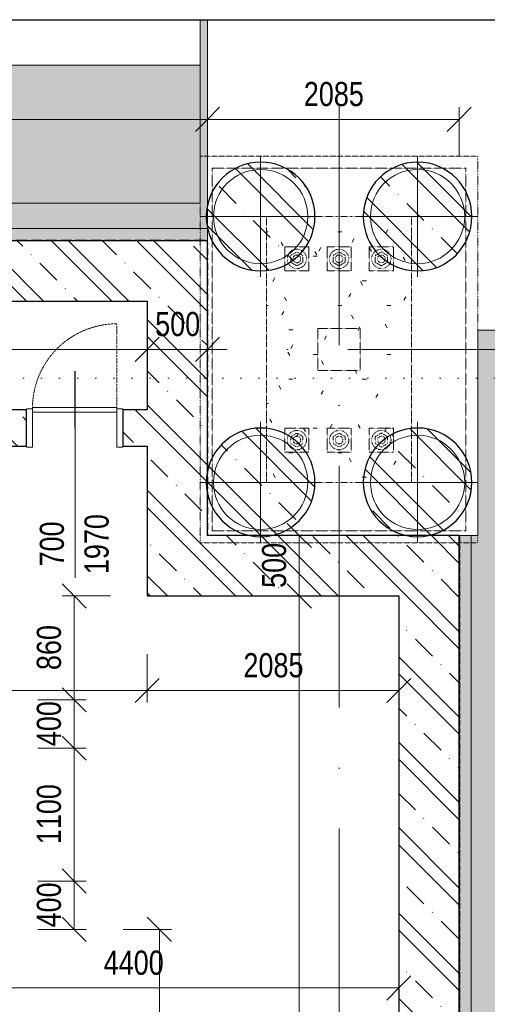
# Model space of a CAD drawing. Header units: millimetres. Extents: x 75701 to 402820, y 135 to 33652.
# Tile 51 of 52: x 392063 to 395936, y 23070 to 31219. Entities that reach past the tile are written whole.
import ezdxf

# ---------------------------------------------------------------- set-up
doc = ezdxf.new("R2010")
doc.units = ezdxf.units.MM
for name, pattern in [('A_CARA_07', [7, 5, -2]), ('A_CARA_15', [7.6, 5, -1.3, 0, -1.3]), ('A_CARA_17', [10, 2, -1, 1, -1, 2, -3]), ('B_CARA_12', [2.6, 1, -0.8, 0, -0.8]), ('Tečkovaná 1_5mm', [150, 0, -150]), ('Čerchovaná 20mm', [3000, 2000, -500, 0, -500])]:
    doc.linetypes.add(name, pattern=pattern)
for name, color, linetype, lineweight in [('CA_DVERE', 7, 'Continuous', 13), ('CA_DVERE25', 7, 'A_CARA_17', 9), ('CA_KOTY', 3, 'Continuous', 9), ('CA_KOTY-100', 3, 'Continuous', 9), ('CA_OSY', 5, 'A_CARA_15', 9), ('CA_PODLAHA25', 7, 'Continuous', 13), ('CA_POHHRA18', 9, 'Continuous', 9), ('CA_POHHRA25', 7, 'Continuous', 13), ('CA_POPISDVERE', 3, 'Continuous', 9), ('CA_REZY', 1, 'Continuous', 25), ('CA_REZYZNACKY', 1, 'Continuous', 9), ('CA_SRAFY', 9, 'Continuous', 25), ('CA_ZAKLADY25', 7, 'Continuous', 13), ('CA_ZAKLADY5', 1, 'Continuous', 25), ('Konstrukční přípoje', 7, 'Continuous', 13), ('Terénní útvar', 7, 'Continuous', 13)]:
    doc.layers.add(name, color=color, linetype=linetype, lineweight=lineweight)
doc.styles.add('Arial_2', font='arial.ttf', dxfattribs={"width": 0.8, "height": 200})
doc.dimstyles.new('HP_Přímá_-_2_mm_Ariel_1-100', dxfattribs={"dimscale": 304.8, "dimtxt": 204.05188, "dimasz": 0.656168, "dimexe": 0.328084, "dimexo": 0.0625, "dimgap": 0.164042, "dimtad": 1, "dimdec": 0, "dimzin": 0, "dimdsep": 46, "dimtxsty": 'Arial_2', "dimblk1": 'OBLIQUE', "dimblk2": 'OBLIQUE', "dimsah": 1, "dimcen": 0.09, "dimazin": 0, "dimtfac": 1, "dimtdec": 4, "dimtix": 1, "dimtmove": 0, "dimatfit": 3, "dimfxl": 0.984252, "dimfxlon": 1, "dimtvp": 1, "dimtolj": 1, "dimtzin": 0, "dimarcsym": 2})
pattern_1 = [(135, (244938.9, 0), (-353.5534, -353.5534), []), (135, (245080.3, 0), (-353.5534, -353.5534), []), (135, (245363.14, 0), (-494.9747, -212.132), [200, -100, 3.353, -96.647])]

# ---------------------------------------------------------------- blocks, each defined once
blk = doc.blocks.new('M_Šroub HPM-E - 64_E-1759689-PŮDORYS ZÁKLADŮ PECE V ÚROVNI -3_400')
at = {"layer": 'Konstrukční přípoje', "color": 253, "linetype": 'B_CARA_12'}
for p, q in [((100, 100), (-100, 100)), ((-100, 100), (-100, -100)), ((-100, -100), (-100, 100)), ((-100, 100), (100, 100)), ((100, -100), (100, 100)), ((100, 100), (100, -100)), ((0, 57.7), (-50, 28.9)), ((0, 57.7), (-50, 28.9)), ((-50, 28.9), (0, 57.7)), ((0, 57.7), (-50, 28.9)), ((-50, 28.9), (-50, -28.9)), ((-50, 28.9), (-50, -28.9)), ((-50, -28.9), (-50, 28.9)), ((-50, 28.9), (-50, -28.9)), ((50, 28.9), (0, 57.7)), ((50, 28.9), (0, 57.7)), ((0, 57.7), (50, 28.9)), ((50, 28.9), (0, 57.7)), ((50, -28.9), (50, 28.9)), ((50, -28.9), (50, 28.9)), ((50, 28.9), (50, -28.9)), ((50, -28.9), (50, 28.9)), ((-50, -28.9), (0, -57.7)), ((-50, -28.9), (0, -57.7)), ((0, -57.7), (-50, -28.9)), ((-50, -28.9), (0, -57.7)), ((0, -57.7), (50, -28.9)), ((0, -57.7), (50, -28.9)), ((50, -28.9), (0, -57.7)), ((0, -57.7), (50, -28.9)), ((-100, -100), (100, -100)), ((100, -100), (-100, -100))]:
    blk.add_line(p, q, dxfattribs=at)
for radius, start, end in [(80, 360, 180), (80, 0, 180), (80, 360, 180), (80, 0, 180), (32, 0, 180), (32, 360, 180), (32, 0, 180), (32, 0, 180), (32, 0, 180), (32, 0, 180), (32, 0, 180), (32, 0, 180), (80, 180, 360), (80, 180, 360), (80, 180, 360), (80, 180, 360), (32, 180, 360), (32, 180, 360), (32, 180, 360), (32, 180, 360), (32, 180, 360), (32, 180, 360), (32, 180, 360), (32, 180, 360)]:
    blk.add_arc((0, 0), radius, start, end, dxfattribs=at)
blk = doc.blocks.new('M_Šroub HPM-E - 64_E-1789374-PŮDORYS ZÁKLADŮ PECE V ÚROVNI -3_400')
at = {"layer": 'Konstrukční přípoje', "color": 253, "linetype": 'B_CARA_12'}
for p, q in [((100, 100), (-100, 100)), ((-100, 100), (-100, -100)), ((-100, -100), (-100, 100)), ((-100, 100), (100, 100)), ((100, -100), (100, 100)), ((100, 100), (100, -100)), ((0, 57.7), (-50, 28.9)), ((0, 57.7), (-50, 28.9)), ((-50, 28.9), (0, 57.7)), ((0, 57.7), (-50, 28.9)), ((-50, 28.9), (-50, -28.9)), ((-50, 28.9), (-50, -28.9)), ((-50, -28.9), (-50, 28.9)), ((-50, 28.9), (-50, -28.9)), ((50, 28.9), (0, 57.7)), ((50, 28.9), (0, 57.7)), ((0, 57.7), (50, 28.9)), ((50, 28.9), (0, 57.7)), ((50, -28.9), (50, 28.9)), ((50, -28.9), (50, 28.9)), ((50, 28.9), (50, -28.9)), ((50, -28.9), (50, 28.9)), ((-50, -28.9), (0, -57.7)), ((-50, -28.9), (0, -57.7)), ((0, -57.7), (-50, -28.9)), ((-50, -28.9), (0, -57.7)), ((0, -57.7), (50, -28.9)), ((0, -57.7), (50, -28.9)), ((50, -28.9), (0, -57.7)), ((0, -57.7), (50, -28.9)), ((-100, -100), (100, -100)), ((100, -100), (-100, -100))]:
    blk.add_line(p, q, dxfattribs=at)
for radius, start, end in [(80, 0, 180), (80, 0, 180), (80, 180, 360), (80, 180, 0), (32, 0, 180), (32, 0, 180), (32, 0, 180), (32, 0, 180), (32, 0, 180), (32, 0, 180), (32, 180, 360), (32, 180, 360), (32, 180, 360), (32, 180, 0), (32, 180, 360), (32, 180, 360)]:
    blk.add_arc((0, 0), radius, start, end, dxfattribs=at)
blk = doc.blocks.new('pilota 600 mm - D_900_780-2142286-PŮDORYS ZÁKLADŮ PECE V ÚROVNI -3_400')
at = {"layer": 'CA_POHHRA18'}
for q in [(0, 500), (-500, 0), (0, -500), (500, 0)]:
    blk.add_line((0, 0), q, dxfattribs=at)
blk = doc.blocks.new('pilota 600 mm - D_900_780-2142287-PŮDORYS ZÁKLADŮ PECE V ÚROVNI -3_400')
at = {"layer": 'CA_POHHRA18'}
for q in [(0, 500), (-500, 0), (500, 0), (0, -500)]:
    blk.add_line((0, 0), q, dxfattribs=at)
blk = doc.blocks.new('HP_Jednokridle-oboustrana-zaruben1 - 700x1970-2806729-PŮDORYS ZÁKLADŮ PECE V ÚROVNI -3_400')
at = {"layer": 'CA_DVERE'}
for p, q in [((-420, 158), (-370, 158)), ((-420, -158), (-420, 158)), ((-370, 158), (-370, -158)), ((-370, -150), (-370, 150)), ((330, 158), (380, 158)), ((330, -158.5), (330, 158)), ((330, -150), (330, 150)), ((380, 158), (380, -158.5)), ((-370, -158), (-420, -158)), ((-370, -130), (330, -130)), ((-370, -170), (-370, -157)), ((380, -158.5), (330, -158.5)), ((330, -170), (330, -158.5)), ((330, -170), (-370, -170))]:
    blk.add_line(p, q, dxfattribs=at)
at = {"layer": 'CA_DVERE25'}
blk.add_line((-370, -170), (-370, -862.5), dxfattribs=at)
blk.add_arc((-370, -162.5), 700, 270, 0, dxfattribs=at)
blk = doc.blocks.new('DIMBLOCK116-PŮDORYS ZÁKLADŮ PECE V ÚROVNI -3_400')
at = {"layer": 'CA_KOTY-100'}
for p, q in [((387203.9, 25666.9), (387203.9, 25966.9)), ((393118.9, 25666.9), (393118.9, 25966.9)), ((387203.9, 25666.9), (387303.9, 25766.9)), ((393118.9, 25666.9), (393218.9, 25766.9)), ((387203.9, 25666.9), (387103.9, 25566.9)), ((387203.9, 25666.9), (393118.9, 25666.9)), ((387203.9, 25666.9), (387203.9, 25566.9)), ((393118.9, 25666.9), (393018.9, 25566.9)), ((393118.9, 25666.9), (393118.9, 25566.9))]:
    blk.add_line(p, q, dxfattribs=at)
at = {"layer": 'CA_KOTY-100', "color": 0, "insert": (389916.6, 25976.5), "char_height": 200, "width": 587.669, "attachment_point": 1, "line_spacing_factor": 0.941778, "style": 'Arial_2'}
blk.add_mtext('5915', dxfattribs=at)
blk = doc.blocks.new('_Oblique')
at = {"color": 0, "linetype": 'ByBlock', "lineweight": -2}
blk.add_line((-0.5, -0.5), (0.5, 0.5), dxfattribs=at)
blk = doc.blocks.new('DIMBLOCK117-PŮDORYS ZÁKLADŮ PECE V ÚROVNI -3_400')
at = {"layer": 'CA_KOTY-100'}
for p, q in [((393118.9, 25666.9), (393118.9, 25966.9)), ((395203.9, 25666.9), (395203.9, 25966.9)), ((393118.9, 25666.9), (393218.9, 25766.9)), ((395203.9, 25666.9), (395303.9, 25766.9)), ((393118.9, 25666.9), (393018.9, 25566.9)), ((393118.9, 25666.9), (395203.9, 25666.9)), ((393118.9, 25666.9), (393118.9, 25566.9)), ((395203.9, 25666.9), (395103.9, 25566.9)), ((395203.9, 25666.9), (395203.9, 25566.9))]:
    blk.add_line(p, q, dxfattribs=at)
at = {"layer": 'CA_KOTY-100', "color": 0, "insert": (393916.6, 25976.5), "char_height": 200, "width": 587.669, "attachment_point": 1, "line_spacing_factor": 0.941778, "style": 'Arial_2'}
blk.add_mtext('2085', dxfattribs=at)
blk = doc.blocks.new('DIMBLOCK118-PŮDORYS ZÁKLADŮ PECE V ÚROVNI -3_400')
at = {"layer": 'CA_KOTY-100'}
for p, q in [((394379.4, 26949.9), (394279.4, 27049.9)), ((394379.4, 26949.9), (394079.4, 26949.9)), ((394379.4, 26449.9), (394379.4, 26949.9)), ((394379.4, 26949.9), (394479.4, 26849.9)), ((394379.4, 26949.9), (394479.4, 26949.9)), ((394379.4, 26449.9), (394279.4, 26549.9)), ((394379.4, 26449.9), (394079.4, 26449.9)), ((394379.4, 26449.9), (394479.4, 26349.9)), ((394379.4, 26449.9), (394479.4, 26449.9))]:
    blk.add_line(p, q, dxfattribs=at)
at = {"layer": 'CA_KOTY-100', "color": 0, "insert": (394069.8, 26516.3), "char_height": 200, "width": 440.752, "attachment_point": 1, "rotation": 90, "line_spacing_factor": 0.941778, "style": 'Arial_2'}
blk.add_mtext('500', dxfattribs=at)
blk = doc.blocks.new('DIMBLOCK131-PŮDORYS ZÁKLADŮ PECE V ÚROVNI -3_400')
at = {"layer": 'CA_KOTY-100'}
for p, q in [((386703.9, 30394.7), (386803.9, 30494.7)), ((386703.9, 30394.7), (386703.9, 30494.7)), ((393618.9, 30394.7), (393718.9, 30494.7)), ((393618.9, 30394.7), (393618.9, 30494.7)), ((386703.9, 30394.7), (386603.9, 30294.7)), ((386703.9, 30394.7), (393618.9, 30394.7)), ((386703.9, 30394.7), (386703.9, 30094.7)), ((393618.9, 30394.7), (393518.9, 30294.7)), ((393618.9, 30394.7), (393618.9, 30094.7))]:
    blk.add_line(p, q, dxfattribs=at)
at = {"layer": 'CA_KOTY-100', "color": 0, "insert": (389916.6, 30704.3), "char_height": 200, "width": 587.669, "attachment_point": 1, "line_spacing_factor": 0.941778, "style": 'Arial_2'}
blk.add_mtext('6915', dxfattribs=at)
blk = doc.blocks.new('DIMBLOCK132-PŮDORYS ZÁKLADŮ PECE V ÚROVNI -3_400')
at = {"layer": 'CA_KOTY-100'}
for p, q in [((393618.9, 30394.7), (393718.9, 30494.7)), ((393618.9, 30394.7), (393618.9, 30494.7)), ((395703.9, 30394.7), (395803.9, 30494.7)), ((395703.9, 30394.7), (395703.9, 30494.7)), ((393618.9, 30394.7), (393518.9, 30294.7)), ((393618.9, 30394.7), (395703.9, 30394.7)), ((393618.9, 30394.7), (393618.9, 30094.7)), ((395703.9, 30394.7), (395603.9, 30294.7)), ((395703.9, 30394.7), (395703.9, 30094.7))]:
    blk.add_line(p, q, dxfattribs=at)
at = {"layer": 'CA_KOTY-100', "color": 0, "insert": (394416.6, 30704.3), "char_height": 200, "width": 587.669, "attachment_point": 1, "line_spacing_factor": 0.941778, "style": 'Arial_2'}
blk.add_mtext('2085', dxfattribs=at)
blk = doc.blocks.new('DIMBLOCK134-PŮDORYS ZÁKLADŮ PECE V ÚROVNI -3_400')
at = {"layer": 'CA_KOTY-100'}
for p, q in [((393118.9, 28490.9), (393118.9, 28790.9)), ((393618.9, 28490.9), (393618.9, 28790.9)), ((393118.9, 28490.9), (393218.9, 28590.9)), ((393618.9, 28490.9), (393718.9, 28590.9)), ((393118.9, 28490.9), (393018.9, 28390.9)), ((393118.9, 28490.9), (393618.9, 28490.9)), ((393118.9, 28490.9), (393118.9, 28390.9)), ((393618.9, 28490.9), (393518.9, 28390.9)), ((393618.9, 28490.9), (393618.9, 28390.9))]:
    blk.add_line(p, q, dxfattribs=at)
at = {"layer": 'CA_KOTY-100', "color": 0, "insert": (393185.3, 28800.5), "char_height": 200, "width": 440.752, "attachment_point": 1, "line_spacing_factor": 0.941778, "style": 'Arial_2'}
blk.add_mtext('500', dxfattribs=at)
blk = doc.blocks.new('DIMBLOCK141-PŮDORYS ZÁKLADŮ PECE V ÚROVNI -3_400')
at = {"layer": 'CA_KOTY-100'}
for p, q in [((392514.6, 24089.9), (392414.6, 24189.9)), ((392514.6, 24089.9), (392214.6, 24089.9)), ((392514.6, 23689.9), (392514.6, 24089.9)), ((392514.6, 24089.9), (392614.6, 23989.9)), ((392514.6, 24089.9), (392614.6, 24089.9)), ((392514.6, 23689.9), (392414.6, 23789.9)), ((392514.6, 23689.9), (392214.6, 23689.9)), ((392514.6, 23689.9), (392614.6, 23589.9)), ((392514.6, 23689.9), (392614.6, 23689.9))]:
    blk.add_line(p, q, dxfattribs=at)
at = {"layer": 'CA_KOTY-100', "color": 0, "insert": (392205, 23706.2), "char_height": 200, "width": 440.752, "attachment_point": 1, "rotation": 90, "line_spacing_factor": 0.941778, "style": 'Arial_2'}
blk.add_mtext('400', dxfattribs=at)
blk = doc.blocks.new('DIMBLOCK142-PŮDORYS ZÁKLADŮ PECE V ÚROVNI -3_400')
at = {"layer": 'CA_KOTY-100'}
for p, q in [((392514.6, 25189.9), (392414.6, 25289.9)), ((392514.6, 25189.9), (392214.6, 25189.9)), ((392514.6, 24089.9), (392514.6, 25189.9)), ((392514.6, 25189.9), (392614.6, 25089.9)), ((392514.6, 25189.9), (392614.6, 25189.9)), ((392514.6, 24089.9), (392414.6, 24189.9)), ((392514.6, 24089.9), (392214.6, 24089.9)), ((392514.6, 24089.9), (392614.6, 23989.9)), ((392514.6, 24089.9), (392614.6, 24089.9))]:
    blk.add_line(p, q, dxfattribs=at)
at = {"layer": 'CA_KOTY-100', "color": 0, "insert": (392205, 24395), "char_height": 200, "width": 587.669, "attachment_point": 1, "rotation": 90, "line_spacing_factor": 0.941778, "style": 'Arial_2'}
blk.add_mtext('1100', dxfattribs=at)
blk = doc.blocks.new('DIMBLOCK143-PŮDORYS ZÁKLADŮ PECE V ÚROVNI -3_400')
at = {"layer": 'CA_KOTY-100'}
for p, q in [((392514.6, 25589.9), (392414.6, 25689.9)), ((392514.6, 25589.9), (392214.6, 25589.9)), ((392514.6, 25189.9), (392514.6, 25589.9)), ((392514.6, 25589.9), (392614.6, 25489.9)), ((392514.6, 25589.9), (392614.6, 25589.9)), ((392514.6, 25189.9), (392414.6, 25289.9)), ((392514.6, 25189.9), (392214.6, 25189.9)), ((392514.6, 25189.9), (392614.6, 25089.9)), ((392514.6, 25189.9), (392614.6, 25189.9))]:
    blk.add_line(p, q, dxfattribs=at)
at = {"layer": 'CA_KOTY-100', "color": 0, "insert": (392205, 25206.3), "char_height": 200, "width": 440.752, "attachment_point": 1, "rotation": 90, "line_spacing_factor": 0.941778, "style": 'Arial_2'}
blk.add_mtext('400', dxfattribs=at)
blk = doc.blocks.new('DIMBLOCK144-PŮDORYS ZÁKLADŮ PECE V ÚROVNI -3_400')
at = {"layer": 'CA_KOTY-100'}
for p, q in [((392514.6, 26449.9), (392414.6, 26549.9)), ((392514.6, 26449.9), (392414.6, 26449.9)), ((392514.6, 26449.9), (392514.6, 25589.9)), ((392514.6, 26449.9), (392614.6, 26349.9)), ((392514.6, 26449.9), (392814.6, 26449.9)), ((392514.6, 25589.9), (392414.6, 25689.9)), ((392514.6, 25589.9), (392214.6, 25589.9)), ((392514.6, 25589.9), (392614.6, 25489.9)), ((392514.6, 25589.9), (392614.6, 25589.9))]:
    blk.add_line(p, q, dxfattribs=at)
at = {"layer": 'CA_KOTY-100', "color": 0, "insert": (392205, 25836.3), "char_height": 200, "width": 440.752, "attachment_point": 1, "rotation": 90, "line_spacing_factor": 0.941778, "style": 'Arial_2'}
blk.add_mtext('860', dxfattribs=at)
blk = doc.blocks.new('HP_Popis dveri - Na konci 2-411454-PŮDORYS ZÁKLADŮ PECE V ÚROVNI -3_400')
at = {"layer": 'CA_POPISDVERE'}
blk.add_line((0, 8.783), (0, -8.313), dxfattribs=at)
blk = doc.blocks.new('DIMBLOCK196-PŮDORYS ZÁKLADŮ PECE V ÚROVNI -3_400')
at = {"layer": 'CA_KOTY-100'}
for p, q in [((393220.2, 23689.9), (393120.2, 23789.9)), ((393220.2, 23689.9), (392920.2, 23689.9)), ((393220.2, 20189.9), (393220.2, 23689.9)), ((393220.2, 23689.9), (393320.2, 23589.9)), ((393220.2, 23689.9), (393320.2, 23689.9)), ((393220.2, 20189.9), (393120.2, 20289.9)), ((393220.2, 20189.9), (392920.2, 20189.9)), ((393220.2, 20189.9), (393320.2, 20089.9)), ((393220.2, 20189.9), (393320.2, 20189.9))]:
    blk.add_line(p, q, dxfattribs=at)
at = {"layer": 'CA_KOTY-100', "color": 0, "insert": (392910.5, 21695), "char_height": 200, "width": 587.669, "attachment_point": 1, "rotation": 90, "line_spacing_factor": 0.941778, "style": 'Arial_2'}
blk.add_mtext('3500', dxfattribs=at)
blk = doc.blocks.new('DIMBLOCK201-PŮDORYS ZÁKLADŮ PECE V ÚROVNI -3_400')
at = {"layer": 'CA_KOTY-100'}
for p, q in [((394379.4, 26449.9), (394279.4, 26549.9)), ((394379.4, 26449.9), (394279.4, 26449.9)), ((394379.4, 26449.9), (394379.4, 18939.9)), ((394379.4, 26449.9), (394479.4, 26349.9)), ((394379.4, 26449.9), (394679.4, 26449.9)), ((394379.4, 18939.9), (394279.4, 19039.9)), ((394379.4, 18939.9), (394279.4, 18939.9)), ((394379.4, 18939.9), (394479.4, 18839.9)), ((394379.4, 18939.9), (394679.4, 18939.9))]:
    blk.add_line(p, q, dxfattribs=at)
at = {"layer": 'CA_KOTY-100', "color": 0, "insert": (394069.8, 22450.1), "char_height": 200, "width": 587.669, "attachment_point": 1, "rotation": 90, "line_spacing_factor": 0.941778, "style": 'Arial_2'}
blk.add_mtext('7510', dxfattribs=at)
blk = doc.blocks.new('DIMBLOCK206-PŮDORYS ZÁKLADŮ PECE V ÚROVNI -3_400')
at = {"layer": 'CA_KOTY-100'}
for p, q in [((390803.9, 23205), (390803.9, 23505)), ((395203.9, 23205), (395203.9, 23505)), ((390803.9, 23205), (390903.9, 23305)), ((395203.9, 23205), (395303.9, 23305)), ((390803.9, 23205), (390703.9, 23105)), ((390803.9, 23205), (395203.9, 23205)), ((390803.9, 23205), (390803.9, 23105)), ((395203.9, 23205), (395103.9, 23105)), ((395203.9, 23205), (395203.9, 23105))]:
    blk.add_line(p, q, dxfattribs=at)
at = {"layer": 'CA_KOTY-100', "color": 0, "insert": (392759.1, 23514.6), "char_height": 200, "width": 587.669, "attachment_point": 1, "line_spacing_factor": 0.941778, "style": 'Arial_2'}
blk.add_mtext('4400', dxfattribs=at)

msp = doc.modelspace()

# ---------------------------------------------------------------- hatches: boundary and pattern name
at = {"layer": 'CA_SRAFY', "lineweight": 9}
h = msp.add_hatch(dxfattribs=at)
h.set_pattern_fill('FP_8', color=256, style=0, pattern_type=2)
h.set_pattern_definition(pattern_1)
h.paths.add_polyline_path([(393118.9, 28889.9), (393118.9, 29389.9), (386703.9, 29389.9), (386703.9, 28889.9), (391377.1, 28889.9)])
h = msp.add_hatch(dxfattribs=at)
h.set_pattern_fill('FP_8', color=256, style=0, pattern_type=2)
h.set_pattern_definition(pattern_1)
h.paths.add_polyline_path([(393618.9, 26949.9), (393618.9, 29389.9), (393118.9, 29389.9), (393118.9, 26949.9), (393366.7, 26949.9)])
h = msp.add_hatch(dxfattribs=at)
h.set_pattern_fill('FP_8', color=256, style=0, pattern_type=2)
h.set_pattern_definition(pattern_1)
h.paths.add_polyline_path([(393118.9, 27689.9), (393118.9, 27989.9), (392918.9, 27989.9), (392918.9, 27689.9)])
h.paths.add_polyline_path([(387398, 27689.9), (392118.9, 27689.9), (392118.9, 27989.9), (387203.9, 27989.9), (387203.9, 27689.9)])
h = msp.add_hatch(dxfattribs=at)
h.set_pattern_fill('FP_8', color=256, style=0, pattern_type=2)
h.set_pattern_definition(pattern_1)
h.paths.add_polyline_path([(395203.9, 26449.9), (395703.9, 26449.9), (395703.9, 26949.9), (393118.9, 26949.9), (393118.9, 26449.9), (393366.7, 26449.9)])
h = msp.add_hatch(dxfattribs=at)
h.set_pattern_fill('FP_8', color=256, style=0, pattern_type=2)
h.set_pattern_definition(pattern_1)
h.paths.add_polyline_path([(395703.9, 18939.9), (395703.9, 26449.9), (395203.9, 26449.9), (395203.9, 18939.9)])
at = {"layer": 'CA_ZAKLADY25', "lineweight": 9}
h = msp.add_hatch(dxfattribs=at)
h.set_pattern_fill('FP_8', color=256, style=0, pattern_type=2)
h.set_pattern_definition(pattern_1)
h.paths.add_polyline_path([(394096.1, 29141.4), (394169.4, 29153.6), (394239.7, 29177.8), (394305.1, 29213.1), (394363.7, 29258.8), (394414, 29313.5), (394454.7, 29375.7), (394484.5, 29443.8), (394502.8, 29515.8), (394508.9, 29589.9), (394502.8, 29663.9), (394484.5, 29736), (394454.7, 29804), (394414, 29866.3), (394363.7, 29920.9), (394305.1, 29966.6), (394239.7, 30002), (394169.4, 30026.1), (394096.1, 30038.3), (394021.8, 30038.3), (393948.5, 30026.1), (393878.2, 30002), (393812.8, 29966.6), (393754.1, 29920.9), (393703.8, 29866.3), (393663.2, 29804), (393633.3, 29736), (393615.1, 29663.9), (393608.9, 29589.9), (393615.1, 29515.8), (393633.3, 29443.8), (393663.2, 29375.7), (393703.8, 29313.5), (393754.1, 29258.8), (393812.8, 29213.1), (393878.2, 29177.8), (393948.5, 29153.6), (394021.8, 29141.4)])
h = msp.add_hatch(dxfattribs=at)
h.set_pattern_fill('FP_8', color=256, style=0, pattern_type=2)
h.set_pattern_definition(pattern_1)
h.paths.add_polyline_path([(395396.1, 29141.4), (395469.4, 29153.6), (395539.7, 29177.8), (395605.1, 29213.1), (395663.7, 29258.8), (395714, 29313.5), (395754.7, 29375.7), (395784.5, 29443.8), (395802.8, 29515.8), (395808.9, 29589.9), (395802.8, 29663.9), (395784.5, 29736), (395754.7, 29804), (395714, 29866.3), (395663.7, 29920.9), (395605.1, 29966.6), (395539.7, 30002), (395469.4, 30026.1), (395396.1, 30038.3), (395321.8, 30038.3), (395248.5, 30026.1), (395178.2, 30002), (395112.8, 29966.6), (395054.1, 29920.9), (395003.8, 29866.3), (394963.2, 29804), (394933.3, 29736), (394915.1, 29663.9), (394908.9, 29589.9), (394915.1, 29515.8), (394933.3, 29443.8), (394963.2, 29375.7), (395003.8, 29313.5), (395054.1, 29258.8), (395112.8, 29213.1), (395178.2, 29177.8), (395248.5, 29153.6), (395321.8, 29141.4), (395356.3, 29141.4)])
at = {"layer": 'CA_ZAKLADY25', "linetype": 'B_CARA_12', "lineweight": 9}
h = msp.add_hatch(dxfattribs=at)
h.set_pattern_fill('FP_1', color=256, style=0, pattern_type=2)
h.set_pattern_definition([(0, (244938.88, 0), (812.8, 203.2), [33.528, -576.072, 33.528, -576.072, -3251.2]), (0, (244938.88, 0), (812.8, 203.2), [-1219.2, 33.528, -1185.672, 33.528, -576.072, -1422.4]), (0, (244938.88, 0), (812.8, 203.2), [-3048, 33.528, -372.872, 33.528, -982.472]), (120, (245243.68, 101.6), (-582.37636, 602.30545), [33.528, -576.072, 33.528, -576.072, -3251.2]), (120, (245243.68, 101.6), (-582.37636, 602.30545), [-1219.2, 33.528, -1185.672, 33.528, -576.072, -1422.4]), (120, (245243.68, 101.6), (-582.37636, 602.30545), [-3048, 33.528, -372.872, 33.528, -982.472]), (240, (245345.28, 508), (-230.42364, -805.50545), [33.528, -576.072, 33.528, -576.072, -3251.2]), (240, (245345.28, 508), (-230.42364, -805.50545), [-1219.2, 33.528, -1185.672, 33.528, -576.072, -1422.4]), (240, (245345.28, 508), (-230.42364, -805.50545), [-3048, 33.528, -372.872, 33.528, -982.472])])
h.paths.add_polyline_path([(395308.9, 27389.9), (395308.9, 29589.9), (394108.9, 29589.9), (394108.9, 27389.9)])
at = {"layer": 'CA_ZAKLADY25', "lineweight": 9}
h = msp.add_hatch(dxfattribs=at)
h.set_pattern_fill('FP_8', color=256, style=0, pattern_type=2)
h.set_pattern_definition(pattern_1)
h.paths.add_polyline_path([(394096.1, 26941.4), (394169.4, 26953.6), (394239.7, 26977.8), (394305.1, 27013.1), (394363.7, 27058.8), (394414, 27113.5), (394454.7, 27175.7), (394484.5, 27243.8), (394502.8, 27315.8), (394508.9, 27389.9), (394502.8, 27463.9), (394484.5, 27536), (394454.7, 27604), (394414, 27666.3), (394363.7, 27720.9), (394305.1, 27766.6), (394239.7, 27802), (394169.4, 27826.1), (394096.1, 27838.3), (394021.8, 27838.3), (393948.5, 27826.1), (393878.2, 27802), (393812.8, 27766.6), (393754.1, 27720.9), (393703.8, 27666.3), (393663.2, 27604), (393633.3, 27536), (393615.1, 27463.9), (393608.9, 27389.9), (393615.1, 27315.8), (393633.3, 27243.8), (393663.2, 27175.7), (393703.8, 27113.5), (393754.1, 27058.8), (393812.8, 27013.1), (393878.2, 26977.8), (393948.5, 26953.6), (394021.8, 26941.4)])
h = msp.add_hatch(dxfattribs=at)
h.set_pattern_fill('FP_8', color=256, style=0, pattern_type=2)
h.set_pattern_definition(pattern_1)
h.paths.add_polyline_path([(395396.1, 26941.4), (395469.4, 26953.6), (395539.7, 26977.8), (395605.1, 27013.1), (395663.7, 27058.8), (395714, 27113.5), (395754.7, 27175.7), (395784.5, 27243.8), (395802.8, 27315.8), (395808.9, 27389.9), (395802.8, 27463.9), (395784.5, 27536), (395754.7, 27604), (395714, 27666.3), (395663.7, 27720.9), (395605.1, 27766.6), (395539.7, 27802), (395469.4, 27826.1), (395396.1, 27838.3), (395321.8, 27838.3), (395248.5, 27826.1), (395178.2, 27802), (395112.8, 27766.6), (395054.1, 27720.9), (395003.8, 27666.3), (394963.2, 27604), (394933.3, 27536), (394915.1, 27463.9), (394908.9, 27389.9), (394915.1, 27315.8), (394933.3, 27243.8), (394963.2, 27175.7), (395003.8, 27113.5), (395054.1, 27058.8), (395112.8, 27013.1), (395178.2, 26977.8), (395248.5, 26953.6), (395321.8, 26941.4), (395356.3, 26941.4)])
at = {"layer": 'Terénní útvar', "lineweight": 9}
h = msp.add_hatch(dxfattribs=at)
h.set_pattern_fill('FP_15', color=50, style=0, pattern_type=2)
h.set_pattern_definition([(50, (244938.9, 0), (728.7365, -63.7558), [76.2, -838.2]), (355, (244938.9, 0), (-140.9716, 764.2276), [60.96, -670.56]), (100.451, (244999.6, -5.3), (587.77, 700.4668), [64.76, -712.36]), (46.184, (244938.9, 203.2), (1084.316, -168.171), [114.3, -1257.3]), (96.636, (245029.2, 189.2), (949.61, 989.71), [97.14, -1068.54]), (351.184, (244938.9, 203.2), (949.6206, 989.701), [91.44, -1005.84]), (21, (245040.5, 152.4), (606.4579, -409.0606), [76.2, -838.2]), (326, (245040.5, 152.4), (247.2083, 736.753), [60.96, -670.56]), (71.451, (245091, 118.3), (853.6683, 327.6855), [64.76, -712.36]), (37.5, (244938.88, 0), (12.3547, 338.2201), [33.528, -628.904, 33.528, -647.192, -673.1]), (37.5, (244938.88, 0), (12.3547, 338.2201), [-1343.152, 33.528, -639.572]), (7.5, (244938.88, 0), (267.2789, 400.7221), [33.528, -354.584, 33.528, -613.664, -256.54]), (7.5, (244938.88, 0), (267.2789, 400.7221), [-1035.304, 33.528, -223.012]), (327.5, (244712.3, 0), (542.36333, -22.91534), [33.528, -220.472, 33.528, -758.952, -1051.56]), (327.5, (244712.3, 0), (542.36333, -22.91534), [-1046.48, 33.528, -1018.032]), (317.5, (244610.7, 0), (592.517, 101.7071), [33.528, -296.672, 33.528, -492.76, -746.76]), (317.5, (244610.7, 0), (592.517, 101.7071), [-856.488, 33.528, -713.232])])
h.paths.add_polyline_path([(349816.1, 17032.1), (397156.8, 17032.1), (397156.8, 28649.9), (395858.9, 28649.9), (395858.9, 26949.9), (395703.9, 26949.9), (395703.9, 18439.9), (386703.9, 18439.9), (386703.9, 20569.9), (383898.9, 20569.9), (383898.9, 18474.9), (374898.9, 18474.9), (374898.9, 20569.9), (372773.9, 20569.9), (372773.9, 18474.9), (363773.9, 18474.9), (363773.9, 20569.9), (360708.9, 20569.9), (360708.9, 18919.9), (351838.9, 18919.9), (351838.9, 21069.9), (351278.9, 21069.9), (351278.9, 22669.9), (352628.9, 22669.9), (352628.9, 26069.9), (360343.9, 26069.9), (360343.9, 27459.9), (371673.9, 27459.9), (371673.9, 25669.9), (375998.9, 25669.9), (375998.9, 27459.9), (381108.9, 27459.9), (381108.9, 28912.7), (360308.9, 28912.7), (360308.9, 27349.9), (357108.9, 27349.9), (357108.9, 29049.9), (349816.1, 29049.9), (349816.1, 20688.1)])
h.paths.add_polyline_path([(386703.9, 27349.9), (386703.9, 29389.9), (393618.9, 29389.9), (393618.9, 31219.5), (393558.9, 31219.5), (393558.9, 30842.8), (384308.9, 30842.8), (384308.9, 27349.9)])

# ---------------------------------------------------------------- linework, layer by layer
at = {"color": 90, "linetype": 'A_CARA_07'}
msp.add_line((379189.6, 31219.5), (400086.8, 31219.5), dxfattribs=at)
at = {"layer": 'CA_OSY', "linetype": 'Čerchovaná 20mm'}
for p, q in [((394708.9, 13525.2), (394708.9, 30533.9)), ((322778.5, 28489.9), (401821.8, 28489.9))]:
    msp.add_line(p, q, dxfattribs=at)
at = {"layer": 'CA_PODLAHA25'}
for p, q in [((386603.9, 29489.9), (393618.9, 29489.9)), ((393618.9, 29489.9), (393618.9, 29389.9)), ((395703.9, 26949.9), (395803.9, 26949.9)), ((395803.9, 26949.9), (395803.9, 18339.9))]:
    msp.add_line(p, q, dxfattribs=at)
at = {"layer": 'CA_PODLAHA25', "linetype": 'B_CARA_12'}
for p, q in [((393618.9, 29389.9), (386703.9, 29389.9)), ((386703.9, 29389.9), (393618.9, 29389.9)), ((393618.9, 26949.9), (393618.9, 29389.9)), ((393618.9, 29389.9), (393618.9, 26949.9)), ((395703.9, 26949.9), (393618.9, 26949.9)), ((393618.9, 26949.9), (395703.9, 26949.9)), ((395703.9, 18439.9), (395703.9, 26949.9)), ((395703.9, 26949.9), (395703.9, 18439.9))]:
    msp.add_line(p, q, dxfattribs=at)
at = {"layer": 'CA_POHHRA25', "linetype": 'B_CARA_12'}
for p, q in [((386703.9, 29393.9), (393618.9, 29393.9)), ((393618.9, 29393.9), (386703.9, 29393.9)), ((386703.9, 29389.9), (393618.9, 29389.9)), ((393618.9, 29389.9), (386703.9, 29389.9)), ((393618.9, 29393.9), (393618.9, 29389.9)), ((393618.9, 29393.9), (393618.9, 29389.9)), ((393618.9, 29391.9), (393618.9, 26949.9)), ((393618.9, 26949.9), (393618.9, 29391.9)), ((393618.9, 29391.9), (393622.9, 29391.9)), ((393622.9, 29391.9), (393618.9, 29391.9)), ((393622.9, 29391.9), (393622.9, 26949.9)), ((393622.9, 26949.9), (393622.9, 29391.9)), ((393618.9, 26953.9), (395703.9, 26953.9)), ((395703.9, 26953.9), (393618.9, 26953.9)), ((393618.9, 26949.9), (393618.9, 26953.9)), ((393618.9, 26953.9), (393618.9, 26949.9)), ((393622.9, 26949.9), (393618.9, 26949.9)), ((393622.9, 26949.9), (393618.9, 26949.9)), ((393618.9, 26949.9), (395707.9, 26949.9)), ((395707.9, 26949.9), (393618.9, 26949.9)), ((395703.9, 18435.9), (395703.9, 26953.9)), ((395703.9, 26949.9), (395703.9, 18435.9)), ((395707.9, 26949.9), (395707.9, 18439.9)), ((395707.9, 18439.9), (395707.9, 26949.9))]:
    msp.add_line(p, q, dxfattribs=at)
at = {"layer": 'CA_POHHRA25'}
msp.add_line((395703.9, 26953.9), (395703.9, 26949.9), dxfattribs=at)
at = {"layer": 'CA_POPISDVERE'}
msp.add_line((392518.9, 27839.9), (392518.9, 28310), dxfattribs=at)
at = {"layer": 'CA_REZY'}
for p, q in [((393618.9, 29389.9), (386703.9, 29389.9)), ((393618.9, 26949.9), (393618.9, 29389.9)), ((387203.9, 28889.9), (393118.9, 28889.9)), ((393118.9, 28889.9), (393118.9, 27989.9)), ((392118.9, 27989.9), (387203.9, 27989.9)), ((392118.9, 27689.9), (392118.9, 27989.9)), ((393118.9, 27989.9), (392918.9, 27989.9)), ((392918.9, 27989.9), (392918.9, 27689.9)), ((387203.9, 27689.9), (392118.9, 27689.9)), ((392918.9, 27689.9), (393118.9, 27689.9)), ((393118.9, 27689.9), (393118.9, 26449.9)), ((395703.9, 26949.9), (393618.9, 26949.9)), ((395703.9, 18439.9), (395703.9, 26949.9)), ((393118.9, 26449.9), (395203.9, 26449.9)), ((395203.9, 26449.9), (395203.9, 18939.9))]:
    msp.add_line(p, q, dxfattribs=at)
at = {"layer": 'CA_REZYZNACKY', "linetype": 'Tečkovaná 1_5mm'}
msp.add_line((385789.7, 28251.1), (397899.3, 28251.1), dxfattribs=at)
at = {"layer": 'CA_ZAKLADY25', "linetype": 'B_CARA_12', "lineweight": 9}
for p, q in [((393558.9, 26889.9), (393558.9, 30089.9)), ((393558.9, 30089.9), (395858.9, 30089.9)), ((395858.9, 30089.9), (393558.9, 30089.9)), ((393558.9, 30089.9), (393558.9, 26889.9)), ((395858.9, 30089.9), (395858.9, 26889.9)), ((395858.9, 26889.9), (395858.9, 30089.9)), ((395858.9, 26889.9), (393558.9, 26889.9)), ((393558.9, 26889.9), (395858.9, 26889.9))]:
    msp.add_line(p, q, dxfattribs=at)
at = {"layer": 'CA_ZAKLADY25', "linetype": 'B_CARA_12'}
for p, q in [((395758.9, 29989.9), (393658.9, 29989.9)), ((393658.9, 29989.9), (393658.9, 26989.9)), ((393658.9, 26989.9), (393658.9, 29989.9)), ((393658.9, 29989.9), (395758.9, 29989.9)), ((395758.9, 26989.9), (395758.9, 29989.9)), ((395758.9, 29989.9), (395758.9, 26989.9)), ((394108.9, 29589.9), (395308.9, 29589.9)), ((394108.9, 27389.9), (394108.9, 29589.9)), ((394108.9, 29589.9), (394108.9, 27389.9)), ((395308.9, 29589.9), (394108.9, 29589.9)), ((395308.9, 29589.9), (395308.9, 27389.9)), ((395308.9, 27389.9), (395308.9, 29589.9)), ((394533.9, 28664.9), (394883.9, 28664.9)), ((394533.9, 28314.9), (394533.9, 28664.9)), ((394883.9, 28664.9), (394533.9, 28664.9)), ((394533.9, 28664.9), (394533.9, 28314.9)), ((394883.9, 28664.9), (394883.9, 28314.9)), ((394883.9, 28314.9), (394883.9, 28664.9)), ((394883.9, 28314.9), (394533.9, 28314.9)), ((394533.9, 28314.9), (394883.9, 28314.9)), ((395308.9, 27389.9), (394108.9, 27389.9)), ((394108.9, 27389.9), (395308.9, 27389.9)), ((393658.9, 26989.9), (395758.9, 26989.9)), ((395758.9, 26989.9), (393658.9, 26989.9))]:
    msp.add_line(p, q, dxfattribs=at)
at = {"layer": 'CA_ZAKLADY25'}
for p, q in [((386703.9, 29389.9), (393618.9, 29389.9)), ((393618.9, 29389.9), (393618.9, 26949.9)), ((393618.9, 26949.9), (393618.9, 26949.9))]:
    msp.add_line(p, q, dxfattribs=at)
at = {"layer": 'CA_ZAKLADY25', "lineweight": 9}
for p, q in [((395453.5, 26949.9), (395264.4, 26949.9)), ((395264.4, 26949.9), (395453.5, 26949.9))]:
    msp.add_line(p, q, dxfattribs=at)
for centre, radius, start, end in [((394058.9, 29589.9), 450, 0, 180), ((395358.9, 29589.9), 450, 0, 180), ((394058.9, 29589.9), 390, 90, 270), ((394058.9, 29589.9), 390, 90, 270), ((394058.9, 29589.9), 390, 270, 90), ((394058.9, 29589.9), 390, 270, 90), ((395358.9, 29589.9), 390, 90, 270), ((395358.9, 29589.9), 390, 90, 270), ((395358.9, 29589.9), 390, 270, 90), ((395358.9, 29589.9), 390, 270, 90), ((394058.9, 29589.9), 450, 180, 360), ((395358.9, 29589.9), 450, 180, 0), ((394058.9, 27389.9), 450, 0, 180), ((395358.9, 27389.9), 450, 0, 180), ((394058.9, 27389.9), 390, 90, 270), ((394058.9, 27389.9), 390, 90, 270), ((394058.9, 27389.9), 390, 270, 90), ((394058.9, 27389.9), 390, 270, 90), ((395358.9, 27389.9), 390, 90, 270), ((395358.9, 27389.9), 390, 90, 270), ((395358.9, 27389.9), 390, 270, 90), ((395358.9, 27389.9), 390, 270, 90), ((394058.9, 27389.9), 450, 180, 0), ((395358.9, 27389.9), 450, 180, 0), ((395358.9, 27389.9), 450, 257.86866, 282.13134), ((395358.9, 27389.9), 450, 257.86866, 282.13134)]:
    msp.add_arc(centre, radius, start, end, dxfattribs=at)
at = {"layer": 'CA_ZAKLADY5'}
for centre, start, end in [((394058.9, 29589.9), 0, 180), ((395358.9, 29589.9), 0, 180), ((394058.9, 29589.9), 180, 360), ((395358.9, 29589.9), 180, 360), ((394058.9, 27389.9), 0, 180), ((395358.9, 27389.9), 0, 180), ((394058.9, 27389.9), 180, 360), ((395358.9, 27389.9), 180, 0)]:
    msp.add_arc(centre, 450, start, end, dxfattribs=at)
at = {"layer": 'Terénní útvar'}
for p, q in [((393558.9, 31219.5), (393558.9, 30842.8)), ((393558.9, 29699.9), (393558.9, 31219.5)), ((393618.9, 29389.9), (393618.9, 31219.5)), ((393618.9, 31219.5), (393618.9, 26949.9)), ((393558.9, 30842.8), (384308.9, 30842.8)), ((393558.9, 30842.8), (393558.9, 29699.9)), ((384308.9, 29699.9), (393558.9, 29699.9)), ((386703.9, 29389.9), (393618.9, 29389.9)), ((386703.9, 29389.9), (393618.9, 29389.9)), ((393618.9, 29389.9), (393618.9, 26949.9)), ((397156.8, 28649.9), (395858.9, 28649.9)), ((395858.9, 28649.9), (395858.9, 26949.9)), ((395858.9, 26949.9), (395858.9, 28649.9)), ((395858.9, 28649.9), (396013.9, 28649.9)), ((393618.9, 26949.9), (395858.9, 26949.9)), ((393618.9, 26949.9), (395703.9, 26949.9)), ((395858.9, 26949.9), (395703.9, 26949.9)), ((395703.9, 26949.9), (395703.9, 18439.9)), ((395703.9, 26949.9), (395703.9, 18439.9))]:
    msp.add_line(p, q, dxfattribs=at)

# ---------------------------------------------------------------- block references
at = {"layer": 'CA_DVERE25', "rotation": 180}
msp.add_blockref('HP_Jednokridle-oboustrana-zaruben1 - 700x1970-2806729-PŮDORYS ZÁKLADŮ PECE V ÚROVNI -3_400', (392498.9, 27839.9), dxfattribs=at)
at = {"layer": 'CA_POHHRA18'}
for name, p in [('pilota 600 mm - D_900_780-2142286-PŮDORYS ZÁKLADŮ PECE V ÚROVNI -3_400', (394058.9, 29589.9)), ('pilota 600 mm - D_900_780-2142287-PŮDORYS ZÁKLADŮ PECE V ÚROVNI -3_400', (394058.9, 27389.9))]:
    msp.add_blockref(name, p, dxfattribs=at)
at = {"layer": 'CA_POHHRA18', "rotation": 180}
for name, p in [('pilota 600 mm - D_900_780-2142287-PŮDORYS ZÁKLADŮ PECE V ÚROVNI -3_400', (395358.9, 29589.9)), ('pilota 600 mm - D_900_780-2142286-PŮDORYS ZÁKLADŮ PECE V ÚROVNI -3_400', (395358.9, 27389.9))]:
    msp.add_blockref(name, p, dxfattribs=at)
at = {"layer": 'CA_POPISDVERE', "xscale": 99.99999999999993, "yscale": 99.99999999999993, "zscale": 99.99999999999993}
msp.add_blockref('HP_Popis dveri - Na konci 2-411454-PŮDORYS ZÁKLADŮ PECE V ÚROVNI -3_400', (392522.5, 27431.7), dxfattribs=at)
at = {"layer": 'Konstrukční přípoje', "color": 253, "linetype": 'B_CARA_12'}
for name, p in [('M_Šroub HPM-E - 64_E-1759689-PŮDORYS ZÁKLADŮ PECE V ÚROVNI -3_400', (394358.9, 29239.9)), ('M_Šroub HPM-E - 64_E-1759689-PŮDORYS ZÁKLADŮ PECE V ÚROVNI -3_400', (394708.9, 29239.9)), ('M_Šroub HPM-E - 64_E-1759689-PŮDORYS ZÁKLADŮ PECE V ÚROVNI -3_400', (395058.9, 29239.9)), ('M_Šroub HPM-E - 64_E-1789374-PŮDORYS ZÁKLADŮ PECE V ÚROVNI -3_400', (394358.9, 27739.9)), ('M_Šroub HPM-E - 64_E-1789374-PŮDORYS ZÁKLADŮ PECE V ÚROVNI -3_400', (394708.9, 27739.9)), ('M_Šroub HPM-E - 64_E-1789374-PŮDORYS ZÁKLADŮ PECE V ÚROVNI -3_400', (395058.9, 27739.9))]:
    msp.add_blockref(name, p, dxfattribs=at)

# ---------------------------------------------------------------- texts
at = {"layer": 'CA_POPISDVERE', "char_height": 200, "attachment_point": 1, "rotation": 90, "style": 'Arial_2'}
for s, insert, width in [('1970', (392600.1, 26630.2), 615.696), ('700', (392229.7, 26693.8), 461.772)]:
    msp.add_mtext(s, dxfattribs=dict(at, insert=insert, width=width))

# ---------------------------------------------------------------- dimensions: what is measured, and where the dimension line sits
at = {"layer": 'CA_KOTY'}
for base, p1, p2, override, picture, middle in [((393618.9, 30394.7), (386703.9, 30094.7), (393618.9, 30094.7), {"dimpost": '<>', "dimfxl": 6914.999988}, 'DIMBLOCK131-PŮDORYS ZÁKLADŮ PECE V ÚROVNI -3_400', (390161.4, 30546.8)), ((395703.9, 30394.7), (393618.9, 30094.7), (395703.9, 30094.7), {"dimpost": '<>', "dimfxl": 2085.000012}, 'DIMBLOCK132-PŮDORYS ZÁKLADŮ PECE V ÚROVNI -3_400', (394661.4, 30546.8)), ((393618.9, 28490.9), (393118.9, 28790.9), (393618.9, 28790.9), {"dimpost": '<>', "dimfxl": 500}, 'DIMBLOCK134-PŮDORYS ZÁKLADŮ PECE V ÚROVNI -3_400', (393368.9, 28643)), ((393118.9, 25666.9), (387203.9, 25966.9), (393118.9, 25966.9), {"dimpost": '<>', "dimfxl": 5915}, 'DIMBLOCK116-PŮDORYS ZÁKLADŮ PECE V ÚROVNI -3_400', (390161.4, 25819)), ((395203.9, 25666.9), (393118.9, 25966.9), (395203.9, 25966.9), {"dimpost": '<>', "dimfxl": 2085.000012}, 'DIMBLOCK117-PŮDORYS ZÁKLADŮ PECE V ÚROVNI -3_400', (394161.4, 25819)), ((395203.9, 23205), (390803.9, 23505), (395203.9, 23505), {"dimpost": '<>', "dimfxl": 4400}, 'DIMBLOCK206-PŮDORYS ZÁKLADŮ PECE V ÚROVNI -3_400', (393003.9, 23357.1))]:
    dim = msp.add_linear_dim(base=base, p1=p1, p2=p2, dimstyle='HP_Přímá_-_2_mm_Ariel_1-100', override=override, dxfattribs=at)
    dim.commit()
    dim.dimension.update_dxf_attribs({"geometry": picture, "text_midpoint": middle})
for base, p1, p2, override, picture, middle in [((394379.4, 26949.9), (394079.4, 26449.9), (394079.4, 26949.9), {"dimpost": '<>', "dimfxl": 500}, 'DIMBLOCK118-PŮDORYS ZÁKLADŮ PECE V ÚROVNI -3_400', (394227.3, 26699.9)), ((392514.6, 25589.9), (392814.6, 26449.9), (392214.6, 25589.9), {"dimpost": '<>', "dimfxl": 1048.618138}, 'DIMBLOCK144-PŮDORYS ZÁKLADŮ PECE V ÚROVNI -3_400', (392362.5, 26019.9)), ((394379.4, 18939.9), (394679.4, 26449.9), (394679.4, 18939.9), {"dimpost": '<>', "dimfxl": 7510}, 'DIMBLOCK201-PŮDORYS ZÁKLADŮ PECE V ÚROVNI -3_400', (394227.3, 22694.9)), ((392514.6, 25589.9), (392214.6, 25189.9), (392214.6, 25589.9), {"dimpost": '<>', "dimfxl": 400}, 'DIMBLOCK143-PŮDORYS ZÁKLADŮ PECE V ÚROVNI -3_400', (392362.5, 25389.9)), ((392514.6, 25189.9), (392214.6, 24089.9), (392214.6, 25189.9), {"dimpost": '<>', "dimfxl": 1100.0492}, 'DIMBLOCK142-PŮDORYS ZÁKLADŮ PECE V ÚROVNI -3_400', (392362.5, 24639.9)), ((392514.6, 24089.9), (392214.6, 23689.9), (392214.6, 24089.9), {"dimpost": '<>', "dimfxl": 400}, 'DIMBLOCK141-PŮDORYS ZÁKLADŮ PECE V ÚROVNI -3_400', (392362.5, 23889.9)), ((393220.2, 23689.9), (392920.2, 20189.9), (392920.2, 23689.9), {"dimpost": '<>', "dimfxl": 3500}, 'DIMBLOCK196-PŮDORYS ZÁKLADŮ PECE V ÚROVNI -3_400', (393068, 21939.9))]:
    dim = msp.add_linear_dim(base=base, p1=p1, p2=p2, angle=90, dimstyle='HP_Přímá_-_2_mm_Ariel_1-100', override=override, dxfattribs=at)
    dim.commit()
    dim.dimension.update_dxf_attribs({"geometry": picture, "text_midpoint": middle})

doc.saveas('drawing.dxf')
